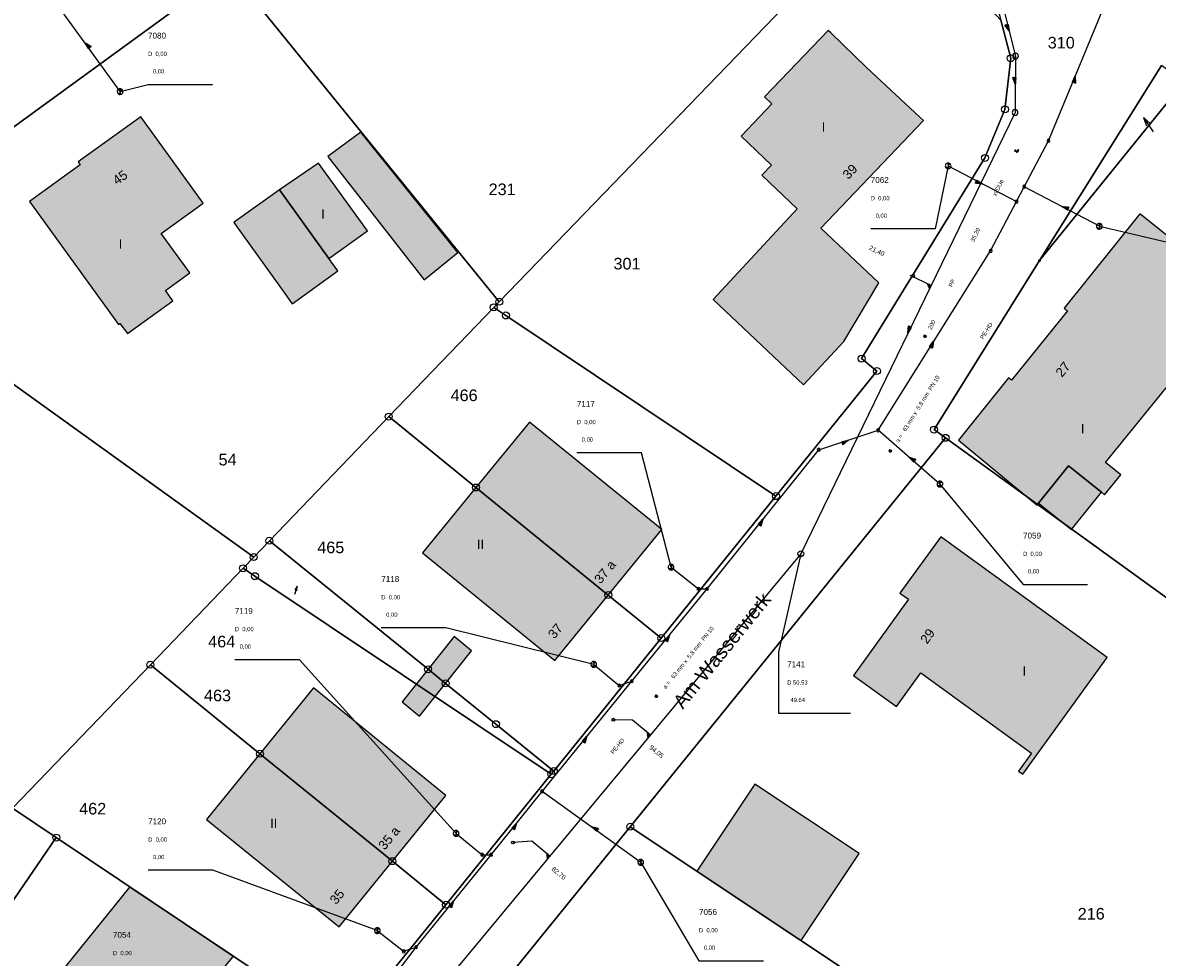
# Model space of a CAD drawing. Header units: metres. Extents: x 410063 to 2410512, y 5786105 to 5787650.
# Tile 17 of 30: x 2410007 to 2410088, y 5786948 to 5787015. Entities that reach past the tile are written whole.
import ezdxf

# ---------------------------------------------------------------- set-up
doc = ezdxf.new("R2010")
doc.units = ezdxf.units.M
for name, color, linetype in [('DRUCK-DECKELH', 40, 'Continuous'), ('DRUCK-FLUßRICH', 40, 'Continuous'), ('DRUCK-HALTUNGE', 40, 'Continuous'), ('DRUCK-ROHRD-M', 40, 'Continuous'), ('DRUCK-ROHRMAT', 40, 'Continuous'), ('DRUCK-SCHACHTN', 40, 'Continuous'), ('DRUCK-SCHAECHT', 40, 'Continuous'), ('DRUCK-SOHLENH', 40, 'Continuous'), ('K100-FLST_GRENZEN', 40, 'Continuous'), ('K105-FLST_NUMMERN', 40, 'Continuous'), ('K120-ALLG_TEXTE', 40, 'Continuous'), ('K125-GEB_LINIEN', 40, 'Continuous'), ('K125-GEB_LINIEN-FLAECHE', 2, 'Continuous'), ('K130-GEB_TEXTE', 40, 'Continuous'), ('KANAL', 9, 'Continuous'), ('R-DECKELHOEHE', 7, 'Continuous'), ('R-FLUßRBICHTUNG', 7, 'Continuous'), ('R-GEFAELLE', 7, 'Continuous'), ('R-HALTUNGEN', 7, 'Continuous'), ('R-HAUSANSCHLUS', 7, 'Continuous'), ('R-LAENGE', 7, 'Continuous'), ('R-ROHRD', 7, 'Continuous'), ('R-ROHRMATERIAL', 7, 'Continuous'), ('R-SCHACHTNR', 7, 'Continuous'), ('R-SCHAECHTE', 7, 'Continuous'), ('R-SOHLENHOEHE', 7, 'Continuous'), ('SCHAECHTE-OV', 40, 'Continuous')]:
    doc.layers.add(name, color=color, linetype=linetype)
doc.styles.add('ARIAL', font='arial.ttf')

# ---------------------------------------------------------------- blocks, each defined once
blk = doc.blocks.new('233')
at = {"layer": 'K105-FLST_NUMMERN', "color": 7}
for points in [[(2, 0.5, 0), (0, 0, 0), (2, -0.5, 0)], [(0, 0, 0), (4, 0, 0)]]:
    blk.add_polyline3d(points, dxfattribs=at)
blk = doc.blocks.new('GRENZSTEIN')
at = {"color": 7, "linetype": 'Continuous'}
blk.add_circle((0.000001, 0.000001), 0.749999, dxfattribs=at)
blk = doc.blocks.new('251')
at = {"color": 40, "linetype": 'Continuous'}
blk.add_circle((0, 0), 0.175, dxfattribs=at)
blk = doc.blocks.new('140')
at = {"layer": 'DRUCK-FLUßRICH', "color": 12}
for points in [[(0, 0, 0), (6.9, 1, 0), (7, 0, 0), (0, 0, 0)], [(0.141, 0, 0), (0.165, 0.024, 0)], [(0.331, 0.048, 0), (0.283, 0, 0)], [(0.424, 0, 0), (0.496, 0.072, 0)], [(0.662, 0.096, 0), (0.566, 0, 0)], [(0.707, 0, 0), (0.827, 0.12, 0)], [(0.992, 0.144, 0), (0.849, 0, 0)], [(0.99, 0, 0), (1.158, 0.168, 0)], [(1.323, 0.192, 0), (1.131, 0, 0)], [(1.273, 0, 0), (1.489, 0.216, 0)], [(1.654, 0.24, 0), (1.414, 0, 0)], [(1.556, 0, 0), (1.819, 0.264, 0)], [(1.985, 0.288, 0), (1.697, 0, 0)], [(1.838, 0, 0), (2.15, 0.312, 0)], [(2.315, 0.336, 0), (1.98, 0, 0)], [(2.121, 0, 0), (2.481, 0.36, 0)], [(2.646, 0.384, 0), (2.263, 0, 0)], [(2.404, 0, 0), (2.812, 0.407, 0)], [(2.977, 0.431, 0), (2.546, 0, 0)], [(2.687, 0, 0), (3.142, 0.455, 0)], [(3.308, 0.479, 0), (2.828, 0, 0)], [(2.97, 0, 0), (3.473, 0.503, 0)], [(3.639, 0.527, 0), (3.111, 0, 0)], [(3.253, 0, 0), (3.804, 0.551, 0)], [(3.969, 0.575, 0), (3.394, 0, 0)], [(3.536, 0, 0), (4.135, 0.599, 0)], [(4.3, 0.623, 0), (3.677, 0, 0)], [(3.818, 0, 0), (4.466, 0.647, 0)], [(4.631, 0.671, 0), (3.96, 0, 0)], [(4.101, 0, 0), (4.796, 0.695, 0)], [(4.962, 0.719, 0), (4.243, 0, 0)], [(4.384, 0, 0), (5.127, 0.743, 0)], [(5.293, 0.767, 0), (4.525, 0, 0)], [(4.667, 0, 0), (5.458, 0.791, 0)], [(5.623, 0.815, 0), (4.808, 0, 0)], [(4.95, 0, 0), (5.789, 0.839, 0)], [(5.954, 0.863, 0), (5.091, 0, 0)], [(5.233, 0, 0), (6.119, 0.887, 0)], [(6.285, 0.911, 0), (5.374, 0, 0)], [(5.515, 0, 0), (6.45, 0.935, 0)], [(6.616, 0.959, 0), (5.657, 0, 0)], [(5.798, 0, 0), (6.781, 0.983, 0)], [(6.904, 0.964, 0), (5.94, 0, 0)], [(6.081, 0, 0), (6.916, 0.835, 0)], [(6.929, 0.707, 0), (6.223, 0, 0)], [(6.364, 0, 0), (6.942, 0.578, 0)], [(6.955, 0.45, 0), (6.505, 0, 0)], [(6.647, 0, 0), (6.968, 0.321, 0)], [(6.981, 0.193, 0), (6.788, 0, 0)], [(6.93, 0, 0), (6.994, 0.064, 0)]]:
    blk.add_polyline3d(points, dxfattribs=at)
blk = doc.blocks.new('147')
at = {"color": 12, "linetype": 'Continuous'}
blk.add_circle((0, 0), 1.25, dxfattribs=at)
at = {"layer": 'DRUCK-ROHRD-M', "color": 12}
blk.add_polyline3d([(-1.25, -1.25, 0), (1.25, 1.25, 0)], dxfattribs=at)
blk = doc.blocks.new('1002')
at = {"color": 7, "linetype": 'Continuous'}
for start, end in [(359.999977, 180.000023), (29.999995, 90.000023), (180.000023, 359.999977), (210.000012, 269.999977)]:
    blk.add_arc((0, 0), 2.5, start, end, dxfattribs=at)
at = {"layer": 'DRUCK-SCHAECHT', "color": 7}
for points in [[(0, 2.5, 0), (0, -2.5, 0)], [(2.165, 1.25, 0), (0, 1.25, 0), (0, 2.5, 0)], [(-2.165, -1.25, 0), (0, -1.25, 0), (0, -2.5, 0)]]:
    blk.add_polyline3d(points, dxfattribs=at)
blk = doc.blocks.new('1008')
at = {"color": 7, "linetype": 'Continuous'}
for start, end in [(360, 180), (180, 360)]:
    blk.add_arc((0, 0), 1.25, start, end, dxfattribs=at)
blk = doc.blocks.new('122')
at = {"color": 7, "linetype": 'Continuous'}
blk.add_circle((0, 0), 1.25, dxfattribs=at)
blk = doc.blocks.new('119')
at = {"color": 4, "linetype": 'Continuous'}
for centre in [(0.2, 0.85), (0.4, 0.15), (0.8, 0.15)]:
    blk.add_circle(centre, 0.15, dxfattribs=at)
at = {"layer": 'R-GEFAELLE', "color": 4}
blk.add_polyline3d([(0, 0, 0), (0.6, 1, 0)], dxfattribs=at)
blk = doc.blocks.new('98')
at = {"layer": 'R-HAUSANSCHLUS', "color": 4}
for points in [[(0, 0.25, 0), (-0.25, 0, 0)], [(-0.249, 0.001, 0), (0, 0.001, 0)], [(0, 0.026, 0), (-0.224, 0.026, 0)], [(-0.199, 0.051, 0), (0, 0.051, 0)], [(0, 0.076, 0), (-0.174, 0.076, 0)], [(-0.149, 0.101, 0), (0, 0.101, 0)], [(0, 0.126, 0), (-0.124, 0.126, 0)], [(-0.099, 0.151, 0), (0, 0.151, 0)], [(0, 0.176, 0), (-0.074, 0.176, 0)], [(-0.049, 0.201, 0), (0, 0.201, 0)], [(0, 0.226, 0), (-0.024, 0.226, 0)], [(0, 0, 0), (0, 0.5, 0)]]:
    blk.add_polyline3d(points, dxfattribs=at)

msp = doc.modelspace()

# ---------------------------------------------------------------- hatches: boundary and pattern name
at = {"layer": 'K125-GEB_LINIEN-FLAECHE', "true_color": 0xc7c8ca}
for points in [[(2410062.276, 5787001.241), (2410056.232, 5786994.736), (2410062.716, 5786988.615), (2410065.624, 5786991.725), (2410068.13, 5786995.928), (2410063.97, 5786999.86), (2410071.334, 5787007.579), (2410071.075, 5787007.825), (2410067.228, 5787011.408), (2410064.676, 5787013.871), (2410064.488, 5787014.05), (2410059.926, 5787009.284), (2410060.458, 5787008.771), (2410058.245, 5787006.462), (2410060.426, 5787004.379), (2410059.74, 5787003.665)], [(2410007.177, 5787001.778), (2410013.563, 5786992.947), (2410013.668, 5786993.023), (2410014.209, 5786992.292), (2410017.463, 5786994.636), (2410016.93, 5786995.376), (2410018.52, 5786996.527), (2410018.698, 5786996.656), (2410016.618, 5786999.472), (2410019.649, 5787001.663), (2410017.498, 5787004.635), (2410015.165, 5787007.857), (2410010.674, 5787004.615), (2410010.826, 5787004.399)], [(2410028.588, 5787005.011), (2410035.49, 5786996.139), (2410037.907, 5786998.116), (2410030.964, 5787006.742)], [(2410025.127, 5787002.603), (2410028.654, 5786997.683), (2410031.427, 5786999.67), (2410027.921, 5787004.533)], [(2410079.585, 5786980.115), (2410081.743, 5786982.802), (2410084.098, 5786980.912), (2410084.327, 5786980.729), (2410085.496, 5786982.162), (2410084.401, 5786983.05), (2410088.748, 5786988.401), (2410092.185, 5786985.64), (2410097.33, 5786992.061), (2410099.628, 5786990.276), (2410103.631, 5786995.448), (2410102.562, 5786996.274), (2410105.077, 5786999.497), (2410099.428, 5787003.598), (2410093.354, 5786995.685), (2410086.859, 5787000.893), (2410081.432, 5786994.114), (2410081.666, 5786993.927), (2410077.644, 5786988.952), (2410077.433, 5786989.121), (2410073.843, 5786984.636), (2410079.476, 5786979.985)], [(2410028.654, 5786997.683), (2410025.127, 5787002.603), (2410022.024, 5787000.407), (2410021.835, 5787000.273), (2410025.267, 5786995.499), (2410026.032, 5786994.436), (2410029.295, 5786996.789)], [(2410039.218, 5786981.245), (2410048.71, 5786973.531), (2410052.546, 5786978.236), (2410043.052, 5786985.94)], [(2410079.585, 5786980.115), (2410081.944, 5786978.229), (2410084.098, 5786980.912), (2410081.743, 5786982.802)], [(2410039.218, 5786981.245), (2410035.383, 5786976.549), (2410044.873, 5786968.825), (2410048.71, 5786973.531)], [(2410069.387, 5786965.526), (2410071.143, 5786967.934), (2410079.079, 5786962.185), (2410078.147, 5786960.885), (2410078.447, 5786960.668), (2410084.506, 5786969.054), (2410072.565, 5786977.712), (2410069.644, 5786973.672), (2410070.246, 5786973.242), (2410066.317, 5786967.751)], [(2410035.784, 5786968.202), (2410037.036, 5786967.185), (2410038.906, 5786969.528), (2410037.652, 5786970.55)], [(2410037.036, 5786967.185), (2410035.784, 5786968.202), (2410033.915, 5786965.853), (2410035.167, 5786964.844)], [(2410023.721, 5786962.142), (2410033.22, 5786954.428), (2410037.045, 5786959.144), (2410027.553, 5786966.865)], [(2410023.721, 5786962.142), (2410019.89, 5786957.421), (2410029.395, 5786949.712), (2410033.22, 5786954.428)], [(2410059.229, 5786959.946), (2410055.059, 5786953.716), (2410062.542, 5786948.727), (2410066.718, 5786954.974)], [(2410013.593, 5786943.747), (2410013.867, 5786944.085), (2410016.944, 5786941.598), (2410021.821, 5786947.601), (2410014.365, 5786952.569), (2410009.745, 5786946.847)]]:
    msp.add_hatch(color=9, dxfattribs=at).paths.add_polyline_path(points)

# ---------------------------------------------------------------- linework, layer by layer
at = {"layer": 'DRUCK-HALTUNGE', "color": 12}
for points in [[(2410013.68, 5787009.66, 0), (2410008.65, 5787016.66, 0)], [(2410078.56, 5787002.83, 0), (2410080.3, 5787006.13, 0), (2410084.15, 5787015.43, 0)], [(2410073.1, 5787004.33, 0), (2410078.01, 5787001.76, 0)], [(2410078.01, 5787001.76, 0), (2410078.56, 5787002.83, 0)], [(2410083.95, 5786999.99, 0), (2410078.56, 5787002.83, 0)], [(2410076.15, 5786998.22, 0), (2410078.01, 5787001.76, 0)], [(2410068.07, 5786985.35, 0), (2410076.15, 5786998.22, 0)], [(2410063.81, 5786983.96, 0), (2410068.07, 5786985.35, 0)], [(2410072.51, 5786981.49, 0), (2410068.07, 5786985.35, 0)], [(2410055.81, 5786973.97, 0), (2410063.81, 5786983.96, 0)], [(2410053.22, 5786975.53, 0), (2410055.18, 5786973.97, 0)], [(2410050.4, 5786967.35, 0), (2410055.81, 5786973.97, 0)], [(2410055.18, 5786973.97, 0), (2410055.81, 5786973.97, 0)], [(2410047.67, 5786968.55, 0), (2410049.5, 5786967.04, 0)], [(2410043.96, 5786959.44, 0), (2410050.4, 5786967.35, 0)], [(2410049.5, 5786967.04, 0), (2410050.4, 5786967.35, 0)], [(2410040.3, 5786954.89, 0), (2410043.96, 5786959.44, 0)], [(2410051.04, 5786954.34, 0), (2410043.96, 5786959.44, 0)], [(2410037.79, 5786956.42, 0), (2410039.66, 5786954.89, 0)], [(2410034.93, 5786948.26, 0), (2410040.3, 5786954.89, 0)], [(2410039.66, 5786954.89, 0), (2410040.3, 5786954.89, 0)], [(2410032.14, 5786949.45, 0), (2410034.03, 5786947.96, 0)], [(2410028.9, 5786940.32, 0), (2410034.93, 5786948.26, 0)], [(2410034.03, 5786947.96, 0), (2410034.93, 5786948.26, 0)]]:
    msp.add_polyline3d(points, dxfattribs=at)
at = {"layer": 'DRUCK-SCHACHTN', "color": 7}
for points in [[(2410013.68, 5787009.66, 0), (2410015.687, 5787010.169, 0), (2410020.322, 5787010.169, 0)], [(2410073.1, 5787004.33, 0), (2410072.18, 5786999.807, 0), (2410067.545, 5786999.807, 0)], [(2410083.95, 5786999.99, 0), (2410090.878, 5786998.368, 0), (2410095.513, 5786998.368, 0)], [(2410053.22, 5786975.53, 0), (2410051.092, 5786983.741, 0), (2410046.457, 5786983.741, 0)], [(2410072.51, 5786981.49, 0), (2410078.473, 5786974.286, 0), (2410083.108, 5786974.286, 0)], [(2410047.67, 5786968.55, 0), (2410037.059, 5786971.17, 0), (2410032.424, 5786971.17, 0)], [(2410037.79, 5786956.42, 0), (2410026.55, 5786968.882, 0), (2410021.915, 5786968.882, 0)], [(2410051.04, 5786954.34, 0), (2410055.219, 5786947.274, 0), (2410059.854, 5786947.274, 0)], [(2410032.14, 5786949.45, 0), (2410020.331, 5786953.782, 0), (2410015.696, 5786953.782, 0)]]:
    msp.add_polyline3d(points, dxfattribs=at)
at = {"layer": 'K100-FLST_GRENZEN', "color": 18, "true_color": 0x000000}
for points in [[(2409876.992004, 5786912.230011, 0), (2409894.697998, 5786925.289001, 0), (2409908.561005, 5786935.515015, 0), (2409913.207001, 5786938.941986, 0), (2409933.178986, 5786953.671997, 0), (2409947.389008, 5786964.153015, 0), (2409971.084015, 5786981.630005, 0), (2409993.27301, 5786997.821014, 0), (2410021.520996, 5787018.415009, 0), (2410048.822998, 5787038.317993, 0), (2410056.661011, 5787044.027008, 0), (2410071.196991, 5787054.61499, 0), (2410094.699005, 5787068.713989, 0)], [(2410089.346985, 5787015.863007, 0), (2410056.661011, 5787044.027008, 0), (2410048.822998, 5787038.317993, 0), (2410050.587006, 5787038.89801, 0), (2410052.384003, 5787038.303009, 0), (2410054.345001, 5787036.733002, 0), (2410065.770996, 5787026.834015, 0), (2410069.170013, 5787023.889008, 0), (2410074.373993, 5787018.846985, 0), (2410076.617004, 5787015.786987, 0), (2410076.876007, 5787014.789001, 0), (2410077.588989, 5787012.049988, 0), (2410077.177002, 5787008.385986, 0), (2410075.742004, 5787004.895996, 0), (2410066.890015, 5786990.493011, 0), (2410067.990997, 5786989.600006, 0), (2410060.740997, 5786980.627014, 0), (2410052.511993, 5786970.437988, 0), (2410044.803986, 5786960.891998, 0), (2410044.622009, 5786960.667999, 0), (2410037.062012, 5786951.306, 0), (2410029.761993, 5786942.266998, 0)], [(2410035.407013, 5786938.554993, 0), (2410050.286987, 5786956.897003, 0), (2410072.912994, 5786984.811005, 0), (2410072.092987, 5786985.403992, 0), (2410079.656006, 5786997.529999, 0), (2410088.397003, 5787011.540985, 0)]]:
    msp.add_polyline3d(points, dxfattribs=at)
for points in [[(2410040.885986, 5786994.580994, 0), (2410068.820007, 5787023.526001, 0), (2410065.770996, 5787026.834015, 0), (2410054.345001, 5787036.733002, 0), (2410052.384003, 5787038.303009, 0), (2410050.587006, 5787038.89801, 0), (2410048.822998, 5787038.317993, 0), (2410021.520996, 5787018.415009, 0), (2410040.885986, 5786994.580994, 0)], [(2410040.493988, 5786994.174988, 0), (2410041.36499, 5786993.59201, 0), (2410060.740997, 5786980.627014, 0), (2410067.990997, 5786989.600006, 0), (2410066.890015, 5786990.493011, 0), (2410075.742004, 5787004.895996, 0), (2410077.177002, 5787008.385986, 0), (2410077.588989, 5787012.049988, 0), (2410076.876007, 5787014.789001, 0), (2410068.820007, 5787023.526001, 0), (2410040.885986, 5786994.580994, 0), (2410040.493988, 5786994.174988, 0)], [(2409993.27301, 5786997.821014, 0), (2410023.27301, 5786976.251007, 0), (2410024.399994, 5786977.423004, 0), (2410032.959991, 5786986.333008, 0), (2410040.493988, 5786994.174988, 0), (2410040.885986, 5786994.580994, 0), (2410021.520996, 5787018.415009, 0), (2409993.27301, 5786997.821014, 0)], [(2410079.656006, 5786997.529999, 0), (2410090.036987, 5787010.359985, 0), (2410088.397003, 5787011.540985, 0), (2410079.656006, 5786997.529999, 0)], [(2410072.912994, 5786984.811005, 0), (2410097.053009, 5786967.359009, 0), (2410116.386993, 5786991.389008, 0), (2410090.036987, 5787010.359985, 0), (2410079.656006, 5786997.529999, 0), (2410072.092987, 5786985.403992, 0), (2410072.912994, 5786984.811005, 0)], [(2409971.084015, 5786981.630005, 0), (2410005.959991, 5786958.230011, 0), (2410015.852997, 5786968.527008, 0), (2410022.505005, 5786975.450989, 0), (2410023.27301, 5786976.251007, 0), (2409993.27301, 5786997.821014, 0), (2409971.084015, 5786981.630005, 0)], [(2410032.959991, 5786986.333008, 0), (2410039.217987, 5786981.244995, 0), (2410048.709991, 5786973.531006, 0), (2410052.511993, 5786970.437988, 0), (2410060.740997, 5786980.627014, 0), (2410041.36499, 5786993.59201, 0), (2410040.493988, 5786994.174988, 0), (2410032.959991, 5786986.333008, 0)], [(2410024.399994, 5786977.423004, 0), (2410035.783997, 5786968.201996, 0), (2410037.036011, 5786967.184998, 0), (2410040.647003, 5786964.260986, 0), (2410044.803986, 5786960.891998, 0), (2410052.511993, 5786970.437988, 0), (2410048.709991, 5786973.531006, 0), (2410039.217987, 5786981.244995, 0), (2410032.959991, 5786986.333008, 0), (2410024.399994, 5786977.423004, 0)], [(2410050.286987, 5786956.897003, 0), (2410086.51001, 5786932.748993, 0), (2410092.270996, 5786942.007996, 0), (2410104.63501, 5786961.877991, 0), (2410097.053009, 5786967.359009, 0), (2410072.912994, 5786984.811005, 0), (2410050.286987, 5786956.897003, 0)], [(2409971.084015, 5786981.630005, 0), (2409947.389008, 5786964.153015, 0), (2409958.503998, 5786948.903015, 0), (2409976.548004, 5786936.514008, 0), (2409977.424011, 5786937.406006, 0), (2409989.78299, 5786927.908997, 0), (2410009.100006, 5786956.123993, 0), (2410005.959991, 5786958.230011, 0), (2409971.084015, 5786981.630005, 0)], [(2410024.399994, 5786977.423004, 0), (2410023.27301, 5786976.251007, 0), (2410022.505005, 5786975.450989, 0), (2410023.354004, 5786974.884003, 0), (2410044.622009, 5786960.667999, 0), (2410044.803986, 5786960.891998, 0), (2410040.647003, 5786964.260986, 0), (2410037.036011, 5786967.184998, 0), (2410035.783997, 5786968.201996, 0), (2410024.399994, 5786977.423004, 0)], [(2410015.852997, 5786968.527008, 0), (2410023.721008, 5786962.141998, 0), (2410033.220001, 5786954.428009, 0), (2410037.062012, 5786951.306, 0), (2410044.622009, 5786960.667999, 0), (2410023.354004, 5786974.884003, 0), (2410022.505005, 5786975.450989, 0), (2410015.852997, 5786968.527008, 0)], [(2410005.959991, 5786958.230011, 0), (2410009.100006, 5786956.123993, 0), (2410029.761993, 5786942.266998, 0), (2410037.062012, 5786951.306, 0), (2410033.220001, 5786954.428009, 0), (2410023.721008, 5786962.141998, 0), (2410015.852997, 5786968.527008, 0), (2410005.959991, 5786958.230011, 0)], [(2410035.407013, 5786938.554993, 0), (2410074.033997, 5786912.694, 0), (2410086.51001, 5786932.748993, 0), (2410050.286987, 5786956.897003, 0), (2410035.407013, 5786938.554993, 0)], [(2410009.100006, 5786956.123993, 0), (2409989.78299, 5786927.908997, 0), (2410007.251007, 5786914.485992, 0), (2410029.761993, 5786942.266998, 0), (2410009.100006, 5786956.123993, 0)]]:
    msp.add_polyline3d(points, close=True, dxfattribs=at)
at = {"layer": 'K125-GEB_LINIEN', "color": 32}
for points in [[(2410062.276001, 5787001.240997, 0), (2410056.231995, 5786994.735992, 0), (2410062.716003, 5786988.61499, 0), (2410065.623993, 5786991.725006, 0), (2410068.130005, 5786995.928009, 0), (2410063.970001, 5786999.859985, 0), (2410071.334015, 5787007.57901, 0), (2410071.075012, 5787007.825012, 0), (2410067.227997, 5787011.40799, 0), (2410064.675995, 5787013.871002, 0), (2410064.488007, 5787014.049988, 0), (2410059.925995, 5787009.283997, 0), (2410060.458008, 5787008.770996, 0), (2410058.244995, 5787006.462006, 0), (2410060.425995, 5787004.378998, 0), (2410059.73999, 5787003.665009, 0), (2410062.276001, 5787001.240997, 0)], [(2410007.177002, 5787001.778015, 0), (2410013.562988, 5786992.946991, 0), (2410013.667999, 5786993.02301, 0), (2410014.209015, 5786992.291992, 0), (2410017.463013, 5786994.635986, 0), (2410016.929993, 5786995.376007, 0), (2410018.519989, 5786996.527008, 0), (2410018.697998, 5786996.656006, 0), (2410016.618011, 5786999.471985, 0), (2410019.648987, 5787001.662994, 0), (2410017.497986, 5787004.63501, 0), (2410015.165009, 5787007.856995, 0), (2410010.674011, 5787004.61499, 0), (2410010.825989, 5787004.398987, 0), (2410007.177002, 5787001.778015, 0)], [(2410028.588, 5787005.011, 0), (2410035.49, 5786996.139, 0), (2410037.907, 5786998.116, 0), (2410030.964, 5787006.742, 0), (2410028.588, 5787005.011, 0)], [(2410025.127, 5787002.603, 0), (2410028.654, 5786997.683, 0), (2410031.427, 5786999.67, 0), (2410027.921, 5787004.533, 0), (2410025.127, 5787002.603, 0)], [(2410079.584991, 5786980.11499, 0), (2410081.743011, 5786982.802002, 0), (2410084.097992, 5786980.911987, 0), (2410084.326996, 5786980.729004, 0), (2410085.496002, 5786982.161987, 0), (2410084.401001, 5786983.049988, 0), (2410088.747986, 5786988.401001, 0), (2410092.184998, 5786985.640015, 0), (2410097.329987, 5786992.061005, 0), (2410099.627991, 5786990.276001, 0), (2410103.631012, 5786995.447998, 0), (2410102.562012, 5786996.273987, 0), (2410105.076996, 5786999.497009, 0), (2410099.428009, 5787003.597992, 0), (2410093.354004, 5786995.684998, 0), (2410086.859009, 5787000.893005, 0), (2410081.432007, 5786994.114014, 0), (2410081.665985, 5786993.927002, 0), (2410077.644012, 5786988.951996, 0), (2410077.433014, 5786989.121002, 0), (2410073.842987, 5786984.635986, 0), (2410079.476013, 5786979.984985, 0), (2410079.584991, 5786980.11499, 0)], [(2410028.654, 5786997.683, 0), (2410025.127, 5787002.603, 0), (2410022.024, 5787000.407, 0), (2410021.835, 5787000.273, 0), (2410025.267, 5786995.499, 0), (2410026.032, 5786994.436, 0), (2410029.295, 5786996.789, 0), (2410028.654, 5786997.683, 0)], [(2410039.217987, 5786981.244995, 0), (2410048.709991, 5786973.531006, 0), (2410052.54599, 5786978.235992, 0), (2410043.052002, 5786985.940002, 0), (2410039.217987, 5786981.244995, 0)], [(2410079.585, 5786980.115, 0), (2410081.944, 5786978.229, 0), (2410084.098, 5786980.912, 0), (2410081.743, 5786982.802, 0), (2410079.585, 5786980.115, 0)], [(2410039.217987, 5786981.244995, 0), (2410035.382996, 5786976.549011, 0), (2410044.872986, 5786968.825012, 0), (2410048.709991, 5786973.531006, 0), (2410039.217987, 5786981.244995, 0)], [(2410069.386993, 5786965.526001, 0), (2410071.143005, 5786967.93399, 0), (2410079.07901, 5786962.184998, 0), (2410078.147003, 5786960.88501, 0), (2410078.446991, 5786960.667999, 0), (2410084.506012, 5786969.053986, 0), (2410072.565002, 5786977.712006, 0), (2410069.644012, 5786973.671997, 0), (2410070.246002, 5786973.242004, 0), (2410066.316986, 5786967.751007, 0), (2410069.386993, 5786965.526001, 0)], [(2410035.784, 5786968.202, 0), (2410037.036, 5786967.185, 0), (2410038.906, 5786969.528, 0), (2410037.652, 5786970.55, 0), (2410035.784, 5786968.202, 0)], [(2410037.036, 5786967.185, 0), (2410035.784, 5786968.202, 0), (2410033.915, 5786965.853, 0), (2410035.167, 5786964.844, 0), (2410037.036, 5786967.185, 0)], [(2410023.721008, 5786962.141998, 0), (2410033.220001, 5786954.428009, 0), (2410037.045013, 5786959.144012, 0), (2410027.553009, 5786966.86499, 0), (2410023.721008, 5786962.141998, 0)], [(2410023.721008, 5786962.141998, 0), (2410019.890015, 5786957.42099, 0), (2410029.394989, 5786949.712006, 0), (2410033.220001, 5786954.428009, 0), (2410023.721008, 5786962.141998, 0)], [(2410059.229, 5786959.946, 0), (2410055.059, 5786953.716, 0), (2410062.542, 5786948.727, 0), (2410066.718, 5786954.974, 0), (2410059.229, 5786959.946, 0)], [(2410013.593, 5786943.747, 0), (2410013.867, 5786944.085, 0), (2410016.944, 5786941.598, 0), (2410021.821, 5786947.601, 0), (2410014.365, 5786952.569, 0), (2410009.745, 5786946.847, 0), (2410013.593, 5786943.747, 0)]]:
    msp.add_polyline3d(points, dxfattribs=at)
at = {"layer": 'R-HALTUNGEN', "color": 140}
for points in [[(2410077.02, 5787015.82, 0), (2410077.94, 5787012.21, 0)], [(2410077.94, 5787012.21, 0), (2410077.9, 5787008.16, 0)], [(2410077.9, 5787008.16, 0), (2410062.53, 5786976.49, 0)], [(2410062.53, 5786976.49, 0), (2409991.63, 5786891.14, 0)]]:
    msp.add_polyline3d(points, dxfattribs=at)
at = {"layer": 'R-HAUSANSCHLUS', "color": 4}
for points in [[(2410071.874, 5786995.742, 0), (2410070.376, 5786996.469, 0), (2410070.59, 5786996.43, 0)], [(2410051.727, 5786963.485, 0), (2410050.446, 5786964.549, 0), (2410049.08, 5786964.58, 0)], [(2410044.513, 5786954.8, 0), (2410043.232, 5786955.864, 0), (2410041.88, 5786955.77, 0)]]:
    msp.add_polyline3d(points, dxfattribs=at)
at = {"layer": 'R-SCHACHTNR', "color": 5}
msp.add_polyline3d([(2410062.53, 5786976.49, 0), (2410060.922, 5786969.426, 0), (2410060.922, 5786965.051, 0), (2410066.092, 5786965.051, 0)], dxfattribs=at)

# ---------------------------------------------------------------- block references
at = {"layer": 'DRUCK-FLUßRICH', "xscale": 0.067, "yscale": 0.233}
for p, rotation in [((2410011.165, 5787013.16), 301.7), ((2410082.225, 5787010.78), 243.511), ((2410075.555, 5787003.045), 148.371), ((2410081.255, 5787001.41), 328.215), ((2410072.05, 5786991.75), 233.875), ((2410065.94, 5786984.655), 194.071), ((2410070.29, 5786983.42), 314.997), ((2410059.81, 5786978.965), 227.312), ((2410053.105, 5786970.66), 226.744), ((2410047.18, 5786963.395), 226.8490000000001), ((2410042.13, 5786957.165), 227.187), ((2410047.5, 5786956.89), 320.233), ((2410037.615, 5786951.575), 226.994)]:
    msp.add_blockref('140', p, dxfattribs=dict(at, rotation=rotation))
at = {"layer": 'DRUCK-ROHRD-M', "xscale": 0.067, "yscale": 0.067}
for p, rotation in [((2410068.948, 5786983.872), 57.879), ((2410052.166, 5786966.27), 51.31199999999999)]:
    msp.add_blockref('147', p, dxfattribs=dict(at, rotation=rotation))
at = {"layer": 'DRUCK-SCHAECHT', "xscale": 0.083, "yscale": 0.083, "rotation": 0.5}
for name, p in [('1002', (2410013.68, 5787009.66)), ('1008', (2410080.3, 5787006.13)), ('1002', (2410073.1, 5787004.33)), ('1008', (2410078.56, 5787002.83)), ('1008', (2410078.01, 5787001.76)), ('1002', (2410083.95, 5786999.99)), ('1008', (2410076.15, 5786998.22)), ('1008', (2410068.07, 5786985.35)), ('1008', (2410063.81, 5786983.96)), ('1002', (2410072.51, 5786981.49)), ('1002', (2410053.22, 5786975.53)), ('1008', (2410055.18, 5786973.97)), ('1008', (2410055.81, 5786973.97)), ('1002', (2410047.67, 5786968.55)), ('1008', (2410050.4, 5786967.35)), ('1008', (2410049.5, 5786967.04)), ('1008', (2410043.96, 5786959.44)), ('1002', (2410037.79, 5786956.42)), ('1008', (2410039.66, 5786954.89)), ('1008', (2410040.3, 5786954.89)), ('1002', (2410051.04, 5786954.34)), ('1002', (2410032.14, 5786949.45)), ('1008', (2410034.03, 5786947.96)), ('1008', (2410034.93, 5786948.26))]:
    msp.add_blockref(name, p, dxfattribs=at)
at = {"layer": 'K100-FLST_GRENZEN', "xscale": 0.333, "yscale": 0.333}
for name, p in [('GRENZSTEIN', (2410077.589, 5787012.05)), ('GRENZSTEIN', (2410077.177, 5787008.386)), ('GRENZSTEIN', (2410075.742, 5787004.896)), ('251', (2410079.656, 5786997.53)), ('GRENZSTEIN', (2410040.494, 5786994.175)), ('GRENZSTEIN', (2410040.886, 5786994.581)), ('GRENZSTEIN', (2410041.365, 5786993.592)), ('GRENZSTEIN', (2410066.89, 5786990.493)), ('GRENZSTEIN', (2410067.991, 5786989.6)), ('GRENZSTEIN', (2410032.96, 5786986.333)), ('GRENZSTEIN', (2410072.093, 5786985.404)), ('GRENZSTEIN', (2410072.913, 5786984.811)), ('GRENZSTEIN', (2410039.218, 5786981.245)), ('GRENZSTEIN', (2410060.741, 5786980.627)), ('GRENZSTEIN', (2410024.4, 5786977.423)), ('GRENZSTEIN', (2410023.273, 5786976.251)), ('GRENZSTEIN', (2410022.505, 5786975.451)), ('GRENZSTEIN', (2410023.354, 5786974.884)), ('GRENZSTEIN', (2410048.71, 5786973.531)), ('GRENZSTEIN', (2410052.512, 5786970.438)), ('GRENZSTEIN', (2410015.853, 5786968.527)), ('GRENZSTEIN', (2410035.784, 5786968.202)), ('GRENZSTEIN', (2410037.036, 5786967.185)), ('GRENZSTEIN', (2410040.647, 5786964.261)), ('GRENZSTEIN', (2410023.721, 5786962.142)), ('GRENZSTEIN', (2410044.622, 5786960.668)), ('GRENZSTEIN', (2410044.804, 5786960.892)), ('GRENZSTEIN', (2410050.287, 5786956.897)), ('GRENZSTEIN', (2410009.1, 5786956.124)), ('GRENZSTEIN', (2410033.22, 5786954.428)), ('GRENZSTEIN', (2410037.062, 5786951.306))]:
    msp.add_blockref(name, p, dxfattribs=at)
at = {"layer": 'K105-FLST_NUMMERN'}
for p, xscale, yscale, rotation in [((2410087.122, 5787007.791), 0.310356, 0.310356, 304.355999), ((2410026.378, 5786974.156), 0.155178, 0.155178, 253.277)]:
    msp.add_blockref('233', p, dxfattribs=dict(at, xscale=xscale, yscale=yscale, rotation=rotation))
at = {"layer": 'R-FLUßRBICHTUNG', "xscale": 0.067, "yscale": 0.233}
for p, rotation in [((2410077.48, 5787014.015), 99.29700000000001), ((2410077.92, 5787010.185), 84.434), ((2410070.215, 5786992.325), 59.11199999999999)]:
    msp.add_blockref('140', p, dxfattribs=dict(at, rotation=rotation))
at = {"layer": 'R-GEFAELLE', "xscale": 0.25, "yscale": 0.25, "rotation": 64.112}
msp.add_blockref('119', (2410078.071, 5787005.264), dxfattribs=at)
at = {"layer": 'R-HAUSANSCHLUS', "xscale": 1.109, "yscale": 1.109}
for p, rotation in [((2410071.874, 5786995.742), 64.11199999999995), ((2410051.727, 5786963.485), 50.284), ((2410044.513, 5786954.8), 50.284)]:
    msp.add_blockref('98', p, dxfattribs=dict(at, rotation=rotation))
at = {"layer": 'R-ROHRD', "xscale": 0.067, "yscale": 0.067, "rotation": 64.112}
msp.add_blockref('147', (2410071.443, 5786992.085), dxfattribs=at)
at = {"layer": 'R-SCHAECHTE', "xscale": 0.167, "yscale": 0.167}
for name, p in [('1008', (2410077.94, 5787012.21)), ('1008', (2410077.9, 5787008.16)), ('122', (2410062.53, 5786976.49))]:
    msp.add_blockref(name, p, dxfattribs=at)
at = {"layer": 'SCHAECHTE-OV', "xscale": 0.083, "yscale": 0.083, "rotation": 0.5}
for p in [(2410070.59, 5786996.43), (2410049.08, 5786964.58), (2410041.88, 5786955.77)]:
    msp.add_blockref('122', p, dxfattribs=at)

# ---------------------------------------------------------------- texts
at = {"layer": 'DRUCK-DECKELH', "color": 7, "linetype": 'Continuous', "style": 'ARIAL'}
for p in [(2410015.687, 5787012.219), (2410067.545, 5787001.857), (2410046.457, 5786985.791), (2410078.473, 5786976.336), (2410032.424, 5786973.22), (2410021.915, 5786970.932), (2410015.696, 5786955.832), (2410055.219, 5786949.324), (2410013.169, 5786947.683)]:
    msp.add_text('D  0,00', height=0.3, dxfattribs=at).set_placement(p)
at = {"layer": 'DRUCK-ROHRMAT', "color": 12, "linetype": 'Continuous', "style": 'ARIAL'}
for s, rotation, p in [('PE-HD', 57.879, (2410075.617, 5786991.861)), ('a =   63 mm x  5.8 mm  PN 10', 57.879, (2410069.551, 5786984.439)), ('a =   63 mm x  5.8 mm  PN 10', 51.312, (2410052.83, 5786966.764)), ('PE-HD', 51.312, (2410049.081, 5786962.082))]:
    msp.add_text(s, height=0.3, rotation=rotation, dxfattribs=at).set_placement(p)
at = {"layer": 'DRUCK-SCHACHTN', "color": 7, "linetype": 'Continuous', "style": 'ARIAL'}
for s, p in [('7080', (2410015.687, 5787013.469)), ('7062', (2410067.545, 5787003.107)), ('7117', (2410046.457, 5786987.041)), ('7059', (2410078.473, 5786977.586)), ('7118', (2410032.424, 5786974.47)), ('7119', (2410021.915, 5786972.182)), ('7120', (2410015.696, 5786957.082)), ('7056', (2410055.219, 5786950.574)), ('7054', (2410013.169, 5786948.933))]:
    msp.add_text(s, height=0.416, dxfattribs=at).set_placement(p)
at = {"layer": 'DRUCK-SOHLENH', "color": 7, "linetype": 'Continuous', "style": 'ARIAL'}
for p in [(2410015.687, 5787010.969), (2410067.545, 5787000.607), (2410046.457, 5786984.541), (2410078.473, 5786975.086), (2410032.424, 5786971.97), (2410021.915, 5786969.682), (2410015.696, 5786954.582), (2410055.219, 5786948.074)]:
    msp.add_text('   0,00', height=0.3, dxfattribs=at).set_placement(p)
at = {"layer": 'K105-FLST_NUMMERN', "color": 7, "linetype": 'Continuous', "style": 'ARIAL'}
for s, p in [('310', (2410080.245, 5787012.754)), ('231', (2410040.126, 5787002.23)), ('301', (2410049.086, 5786996.896)), ('466', (2410037.397, 5786987.448)), ('54', (2410020.748, 5786982.831)), ('465', (2410027.829, 5786976.529)), ('464', (2410020.004, 5786969.774)), ('463', (2410019.704, 5786965.905)), ('462', (2410010.746, 5786957.78)), ('216', (2410082.394, 5786950.24))]:
    msp.add_text(s, height=0.8325, dxfattribs=at).set_placement(p)
at = {"layer": 'K120-ALLG_TEXTE', "color": 15, "linetype": 'Continuous', "style": 'ARIAL'}
msp.add_text('Am Wasserwerk', height=0.999, rotation=50.953999, dxfattribs=at).set_placement((2410054.059, 5786965.291))
at = {"layer": 'K130-GEB_TEXTE', "color": 7, "linetype": 'Continuous', "style": 'ARIAL'}
for s, p in [('I', (2410064.026, 5787006.792)), ('I', (2410028.113, 5787000.549)), ('I', (2410013.582, 5786998.389)), ('I', (2410082.63, 5786985.142)), ('II', (2410039.283, 5786976.84)), ('I', (2410078.435, 5786967.749)), ('II', (2410024.45, 5786956.817))]:
    msp.add_text(s, height=0.666, dxfattribs=at).set_placement(p)
for s, rotation, p in [('45', 35.814999, (2410013.459, 5787002.925)), ('39', 46.458, (2410065.94, 5787003.313)), ('27', 51.082001, (2410081.27, 5786989.111)), ('37 a', 50.790001, (2410048.16, 5786974.282)), ('37', 50.793999, (2410044.843, 5786970.335)), ('29', 54.383999, (2410071.59, 5786969.966)), ('35 a', 50.936001, (2410032.669, 5786955.179)), ('35', 50.946999, (2410029.183, 5786951.269))]:
    msp.add_text(s, height=0.666, rotation=rotation, dxfattribs=at).set_placement(p)
at = {"layer": 'KANAL', "color": 4, "linetype": 'Continuous', "style": 'ARIAL'}
for s, rotation, p in [('21,40', -25.888, (2410067.386, 5786998.339)), ('94,05', -39.716, (2410051.619, 5786962.538)), ('82,76', -39.716, (2410044.608, 5786953.805))]:
    msp.add_text(s, height=0.333, rotation=rotation, dxfattribs=at).set_placement(p)
at = {"layer": 'R-DECKELHOEHE', "color": 5, "linetype": 'Continuous', "style": 'ARIAL'}
msp.add_text('D 50.53', height=0.3, dxfattribs=at).set_placement((2410061.547, 5786967.101))
at = {"layer": 'R-GEFAELLE', "color": 4, "linetype": 'Continuous', "style": 'ARIAL'}
msp.add_text('x9DUe', height=0.3, rotation=64.112, dxfattribs=at).set_placement((2410076.543, 5787002.115))
at = {"layer": 'R-LAENGE', "color": 4, "linetype": 'Continuous', "style": 'ARIAL'}
msp.add_text(' 35,20', height=0.3, rotation=64.112, dxfattribs=at).set_placement((2410074.906, 5786998.741))
at = {"layer": 'R-ROHRD', "color": 4, "linetype": 'Continuous', "style": 'ARIAL'}
msp.add_text(' 200', height=0.3, rotation=64.112, dxfattribs=at).set_placement((2410071.85, 5786992.444))
at = {"layer": 'R-ROHRMATERIAL', "color": 4, "linetype": 'Continuous', "style": 'ARIAL'}
msp.add_text('PP', height=0.3, rotation=64.112, dxfattribs=at).set_placement((2410073.378, 5786995.592))
at = {"layer": 'R-SCHACHTNR', "color": 5, "linetype": 'Continuous', "style": 'ARIAL'}
msp.add_text('7141', height=0.416, dxfattribs=at).set_placement((2410061.547, 5786968.351))
at = {"layer": 'R-SOHLENHOEHE', "color": 5, "linetype": 'Continuous', "style": 'ARIAL'}
msp.add_text('  49.64', height=0.3, dxfattribs=at).set_placement((2410061.547, 5786965.851))

doc.saveas('drawing.dxf')
